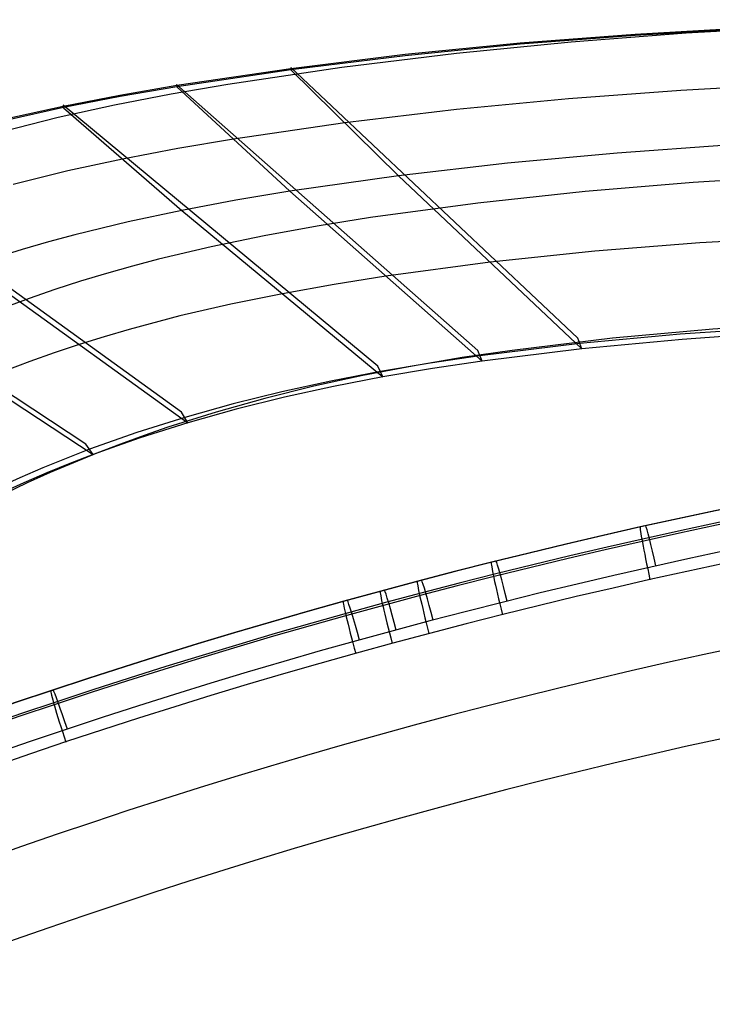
# Model space of a CAD drawing. Header units: millimetres. Extents: x -18.4 to 33.4, y -22 to 35.4.
# Tile 20 of 24: x -3.4 to 6.1, y 21.6 to 35.1. Entities that reach past the tile are written whole.
import ezdxf

# ---------------------------------------------------------------- set-up
doc = ezdxf.new("R2010")
doc.units = ezdxf.units.MM
doc.header["$MEASUREMENT"] = 0
doc.layers.add('Predefinito', color=18, linetype='Continuous', true_color=0x000000)

msp = doc.modelspace()

# ---------------------------------------------------------------- linework, layer by layer
at = {"layer": 'Predefinito'}
for p, q in [((4.247, 30.721, 27.195), (0.314, 34.432, 26.851)), ((0.314, 34.432, 26.851), (0.317, 34.399, 26.452)), ((0.317, 34.399, 26.452), (1.791, 32.947, 24.781)), ((2.875, 30.556, 27.171), (-1.249, 34.2, 26.81)), ((-1.249, 34.2, 26.81), (-1.244, 34.166, 26.411)), ((-1.244, 34.166, 26.411), (0.302, 32.735, 24.747)), ((1.509, 30.341, 27.147), (-2.803, 33.916, 26.769)), ((-2.803, 33.916, 26.769), (-2.797, 33.881, 26.37)), ((-2.797, 33.881, 26.37), (-1.177, 32.474, 24.712)), ((-1.181, 29.711, 27.1), (-5.844, 33.073, 26.689)), ((1.791, 32.947, 24.781), (4.303, 30.577, 25.001)), ((0.302, 32.735, 24.747), (2.935, 30.407, 24.977)), ((-2.491, 29.271, 27.077), (-7.293, 32.444, 26.651)), ((-1.177, 32.474, 24.712), (1.577, 30.191, 24.954)), ((-4.073, 31.71, 24.645), (-1.094, 29.563, 24.907)), ((-5.459, 31.154, 24.613), (-2.392, 29.128, 24.885)), ((4.303, 30.577, 25.001), (4.247, 30.721, 27.195)), ((2.935, 30.407, 24.977), (2.875, 30.556, 27.171)), ((1.577, 30.191, 24.954), (1.509, 30.341, 27.147)), ((-1.094, 29.563, 24.907), (-1.181, 29.711, 27.1)), ((-2.392, 29.128, 24.885), (-2.491, 29.271, 27.077))]:
    msp.add_line(p, q, dxfattribs=at)
at = {"layer": 'Predefinito', "extrusion": (-0.026177, -2.01103e-08, 0.999657)}
msp.add_lwpolyline([(-35.07, 31.212), (-35.07, 29.433), (-35.086, 16.791), (-35.086, 10.47), (-34.989, 7.311), (-34.9, 5.733), (-34.779, 4.158), (-34.624, 2.585), (-34.432, 1.016), (-34.2, -0.547), (-34.067, -1.325), (-33.916, -2.101), (-33.745, -2.873), (-33.551, -3.638), (-33.443, -4.018), (-33.328, -4.396), (-33.205, -4.771), (-33.073, -5.144), (-32.931, -5.513), (-32.78, -5.878), (-32.618, -6.238), (-32.444, -6.593), (-32.353, -6.768), (-32.259, -6.942), (-32.162, -7.114), (-32.061, -7.284), (-31.957, -7.452), (-31.85, -7.618), (-31.74, -7.782), (-31.626, -7.943), (-31.509, -8.102), (-31.388, -8.258), (-31.264, -8.412), (-31.136, -8.562), (-31.004, -8.71), (-30.87, -8.854), (-30.732, -8.995), (-30.59, -9.133), (-30.445, -9.268), (-30.297, -9.399), (-30.146, -9.526), (-29.993, -9.65), (-29.836, -9.77), (-29.676, -9.886), (-29.513, -9.998), (-29.348, -10.107), (-29.18, -10.211), (-29.01, -10.31), (-28.837, -10.406), (-28.661, -10.497), (-28.484, -10.583), (-28.304, -10.664), (-28.121, -10.74), (-27.937, -10.811), (-27.751, -10.877), (-27.563, -10.937), (-27.373, -10.992), (-27.182, -11.041), (-26.989, -11.084), (-26.795, -11.12), (-26.599, -11.15), (-26.403, -11.174), (-26.305, -11.183), (-26.207, -11.191), (-26.108, -11.196), (-26.009, -11.2), (-25.91, -11.203), (-25.812, -11.203), (-25.713, -11.202), (-25.614, -11.199), (-25.516, -11.194), (-25.417, -11.187), (-25.319, -11.178), (-25.22, -11.168), (-25.122, -11.155), (-25.025, -11.141), (-24.927, -11.125), (-24.83, -11.107), (-24.733, -11.086), (-24.636, -11.064), (-24.539, -11.04), (-24.443, -11.014), (-24.348, -10.986), (-24.253, -10.957), (-24.159, -10.925), (-24.065, -10.891)], dxfattribs=at)
at = {"layer": 'Predefinito', "extrusion": (-0.022106, 7.63411e-05, 0.999756)}
msp.add_lwpolyline([(-33.179, 32.192), (-33.17, 29.407), (-33.122, 11.631), (-33.044, 8.67), (-32.973, 7.19), (-32.876, 5.712), (-32.748, 4.237), (-32.584, 2.765), (-32.381, 1.297), (-32.261, 0.567), (-32.126, -0.161), (-31.973, -0.886), (-31.8, -1.606), (-31.704, -1.964), (-31.603, -2.32), (-31.494, -2.674), (-31.379, -3.025), (-31.257, -3.375), (-31.126, -3.721), (-30.988, -4.064), (-30.841, -4.403), (-30.685, -4.739), (-30.52, -5.069), (-30.345, -5.394), (-30.161, -5.714), (-29.966, -6.027), (-29.762, -6.333), (-29.548, -6.631), (-29.437, -6.777), (-29.323, -6.921), (-29.207, -7.063), (-29.089, -7.202), (-28.968, -7.339), (-28.845, -7.474), (-28.72, -7.607), (-28.592, -7.737), (-28.463, -7.864), (-28.33, -7.989), (-28.196, -8.111), (-28.059, -8.23), (-27.921, -8.346), (-27.78, -8.459), (-27.636, -8.57), (-27.491, -8.676), (-27.344, -8.78), (-27.195, -8.88), (-27.043, -8.977), (-26.89, -9.07), (-26.735, -9.159), (-26.578, -9.244), (-26.419, -9.325), (-26.259, -9.402), (-26.097, -9.474), (-25.934, -9.542), (-25.799, -9.594), (-25.664, -9.643), (-25.527, -9.689), (-25.39, -9.732), (-25.253, -9.771), (-25.114, -9.807), (-24.976, -9.839), (-24.837, -9.868)], dxfattribs=at)
at = {"layer": 'Predefinito', "extrusion": (-0.017452, 1.51525e-11, 0.999848)}
msp.add_lwpolyline([(-31.07, 32.156), (-31.07, 29.593), (-31.042, 10.24), (-30.937, 7.477), (-30.846, 6.098), (-30.721, 4.721), (-30.556, 3.348), (-30.456, 2.665), (-30.341, 1.983), (-30.211, 1.304), (-30.064, 0.629), (-29.897, -0.042), (-29.711, -0.707), (-29.502, -1.367), (-29.39, -1.693), (-29.271, -2.018), (-29.147, -2.341), (-29.017, -2.661), (-28.881, -2.978), (-28.739, -3.293), (-28.59, -3.605), (-28.436, -3.915), (-28.275, -4.221), (-28.108, -4.523), (-27.934, -4.822), (-27.754, -5.116), (-27.566, -5.407), (-27.372, -5.692), (-27.17, -5.973), (-26.96, -6.247), (-26.743, -6.516), (-26.517, -6.778), (-26.284, -7.033), (-26.042, -7.28), (-25.918, -7.401), (-25.792, -7.519), (-25.664, -7.635), (-25.534, -7.749), (-25.402, -7.86), (-25.267, -7.968), (-25.131, -8.074), (-24.992, -8.178), (-24.852, -8.278), (-24.709, -8.376), (-24.565, -8.47), (-24.418, -8.562), (-24.244, -8.665)], dxfattribs=at)
at = {"layer": 'Predefinito'}
for points in [[(6.607, 34.975, 26.816), (5.03, 34.885, 26.774), (3.455, 34.764, 26.733), (1.883, 34.608, 26.692), (0.316, 34.415, 26.651), (-1.247, 34.183, 26.61), (-2.025, 34.049, 26.59), (-2.8, 33.899, 26.57), (-3.571, 33.728, 26.549)], [(6.607, 34.962, 26.616), (5.03, 34.872, 26.575), (3.455, 34.749, 26.534), (1.884, 34.593, 26.493), (0.317, 34.399, 26.452), (-1.245, 34.167, 26.411), (-2.023, 34.033, 26.391), (-2.797, 33.882, 26.371), (-3.568, 33.711, 26.35)], [(7.199, 34.203, 25.768), (5.658, 34.118, 25.73), (4.12, 34.003, 25.692), (2.585, 33.856, 25.654), (1.054, 33.673, 25.616), (-0.471, 33.451, 25.579), (-1.231, 33.322, 25.56), (-1.987, 33.177, 25.541), (-2.739, 33.014, 25.523), (-3.486, 32.828, 25.504)], [(6.286, 33.365, 24.885), (4.784, 33.258, 24.85), (3.285, 33.12, 24.816), (1.791, 32.947, 24.781), (0.302, 32.735, 24.747), (-0.439, 32.612, 24.73), (-1.177, 32.474, 24.712), (-1.911, 32.318, 24.695), (-2.64, 32.14, 24.678), (-3.001, 32.043, 24.67), (-3.361, 31.939, 24.662), (-3.718, 31.828, 24.653)], [(8.799, 32.183, 25.007), (5.917, 32.031, 24.949), (4.48, 31.914, 24.92), (3.047, 31.762, 24.891), (1.619, 31.571, 24.862), (0.908, 31.459, 24.848), (0.2, 31.332, 24.833), (-0.505, 31.189, 24.819), (-1.204, 31.027, 24.805), (-1.898, 30.843, 24.79), (-2.242, 30.743, 24.783), (-2.584, 30.636, 24.776), (-2.923, 30.523, 24.769), (-3.26, 30.403, 24.762), (-3.594, 30.276, 24.756)], [(7.027, 30.871, 26.146), (5.649, 30.776, 26.122), (4.275, 30.649, 26.098), (2.905, 30.482, 26.074), (2.223, 30.381, 26.062), (1.543, 30.266, 26.05), (0.866, 30.136, 26.039), (0.193, 29.988, 26.027), (-0.475, 29.822, 26.015), (-1.137, 29.637, 26.004), (-1.793, 29.429, 25.992), (-2.118, 29.317, 25.987), (-2.441, 29.2, 25.981), (-2.762, 29.076, 25.975), (-3.08, 28.947, 25.97), (-3.395, 28.811, 25.964), (-3.708, 28.67, 25.959)], [(7.051, 30.804, 25.048), (5.675, 30.707, 25.025), (4.303, 30.577, 25.001), (2.935, 30.407, 24.977), (2.255, 30.306, 24.966), (1.577, 30.191, 24.954), (0.902, 30.06, 24.942), (0.231, 29.913, 24.931), (-0.434, 29.748, 24.919), (-1.094, 29.563, 24.907), (-1.747, 29.356, 24.896), (-2.07, 29.245, 24.89), (-2.392, 29.128, 24.885), (-2.71, 29.005, 24.879), (-3.026, 28.876, 24.874), (-3.34, 28.741, 24.868), (-3.65, 28.601, 24.863)]]:
    msp.add_polyline3d(points, dxfattribs=at)
at = {"layer": 'Predefinito', "extrusion": (-0.023333, -8.99465e-12, 0.999728)}
msp.add_arc((52.47, 23.293, 6.468), 82.6, 178.09675, 201.33382, dxfattribs=at)
at = {"layer": 'Predefinito', "extrusion": (-0.023333, -3.13879e-12, 0.999728)}
msp.add_arc((52.47, 23.294, 6.319), 82.6, 178.09675, 201.33382, dxfattribs=at)
at = {"layer": 'Predefinito', "extrusion": (-0.023333, 8.88635e-13, 0.999728)}
msp.add_arc((52.47, 23.295, 6.168), 82.6, 178.09676, 201.33382, dxfattribs=at)
at = {"layer": 'Predefinito', "extrusion": (-0.023333, -9.33344e-12, 0.999728)}
msp.add_arc((52.47, 23.29, 7.041), 82.397, 178.09654, 201.33407, dxfattribs=at)
at = {"layer": 'Predefinito', "extrusion": (-0.023333, -1.49087e-11, 0.999728)}
msp.add_arc((52.47, 23.297, 5.814), 82.436, 178.09635, 201.33402, dxfattribs=at)
at = {"layer": 'Predefinito', "extrusion": (-0.023333, 1.3718e-11, 0.999728)}
msp.add_arc((52.471, 23.298, 5.668), 82.039, 178.09536, 201.3345, dxfattribs=at)
at = {"layer": 'Predefinito', "extrusion": (-0.023333, 1.20837e-09, 0.999728)}
msp.add_arc((52.471, 23.288, 7.408), 81.862, 178.09599, 201.33472, dxfattribs=at)
at = {"layer": 'Predefinito', "extrusion": (-0.023333, 1.73968e-12, 0.999728)}
msp.add_arc((52.471, 23.285, 7.786), 80.697, 178.09475, 201.33617, dxfattribs=at)
at = {"layer": 'Predefinito', "extrusion": (0.975353, 0.218781, 0.028654)}
msp.add_arc((25.325, 6.238, 11.319), 1.011, 1.6191, 74.0029, dxfattribs=at)
at = {"layer": 'Predefinito', "extrusion": (0.975538, 0.217957, 0.028661)}
msp.add_arc((25.811, 6.003, 11.366), 0.534, 266.6304, 356.1466, dxfattribs=at)
at = {"layer": 'Predefinito', "extrusion": (0.969651, 0.242829, 0.028488)}
msp.add_arc((25.543, 5.999, 9.929), 0.534, 266.5993, 356.1035, dxfattribs=at)
at = {"layer": 'Predefinito', "extrusion": (0.969473, 0.243537, 0.028481)}
msp.add_arc((25.06, 6.234, 9.888), 1.011, 1.5758, 73.9692, dxfattribs=at)
at = {"layer": 'Predefinito', "extrusion": (0.966308, 0.255819, 0.028389)}
msp.add_arc((24.942, 6.232, 9.169), 1.011, 1.5543, 73.9525, dxfattribs=at)
at = {"layer": 'Predefinito', "extrusion": (0.966479, 0.25517, 0.028395)}
msp.add_arc((25.423, 5.996, 9.207), 0.534, 266.5839, 356.0822, dxfattribs=at)
at = {"layer": 'Predefinito', "extrusion": (-0.023333, 5.46073e-12, 0.999728)}
msp.add_arc((52.471, 23.283, 8.168), 79.518, 178.09344, 201.33766, dxfattribs=at)
at = {"layer": 'Predefinito', "extrusion": (0.96467, 0.261934, 0.028341)}
msp.add_arc((24.886, 6.231, 8.808), 1.011, 1.5436, 73.9442, dxfattribs=at)
at = {"layer": 'Predefinito', "extrusion": (0.964837, 0.261315, 0.028346)}
msp.add_arc((25.367, 5.995, 8.844), 0.534, 266.5763, 356.0715, dxfattribs=at)
at = {"layer": 'Predefinito', "extrusion": (0.963159, 0.267441, 0.028297)}
msp.add_arc((25.313, 5.994, 8.482), 0.534, 266.5686, 356.0609, dxfattribs=at)
at = {"layer": 'Predefinito', "extrusion": (0.962995, 0.26803, 0.028292)}
msp.add_arc((24.832, 6.23, 8.447), 1.011, 1.5329, 73.9359, dxfattribs=at)
at = {"layer": 'Predefinito', "extrusion": (0.948374, 0.315926, 0.027864)}
msp.add_arc((24.491, 6.223, 5.539), 1.011, 1.4491, 73.8713, dxfattribs=at)
at = {"layer": 'Predefinito', "extrusion": (0.948479, 0.315612, 0.027866)}
msp.add_arc((24.967, 5.986, 5.559), 0.534, 266.5086, 355.9775, dxfattribs=at)

doc.saveas('drawing.dxf')
